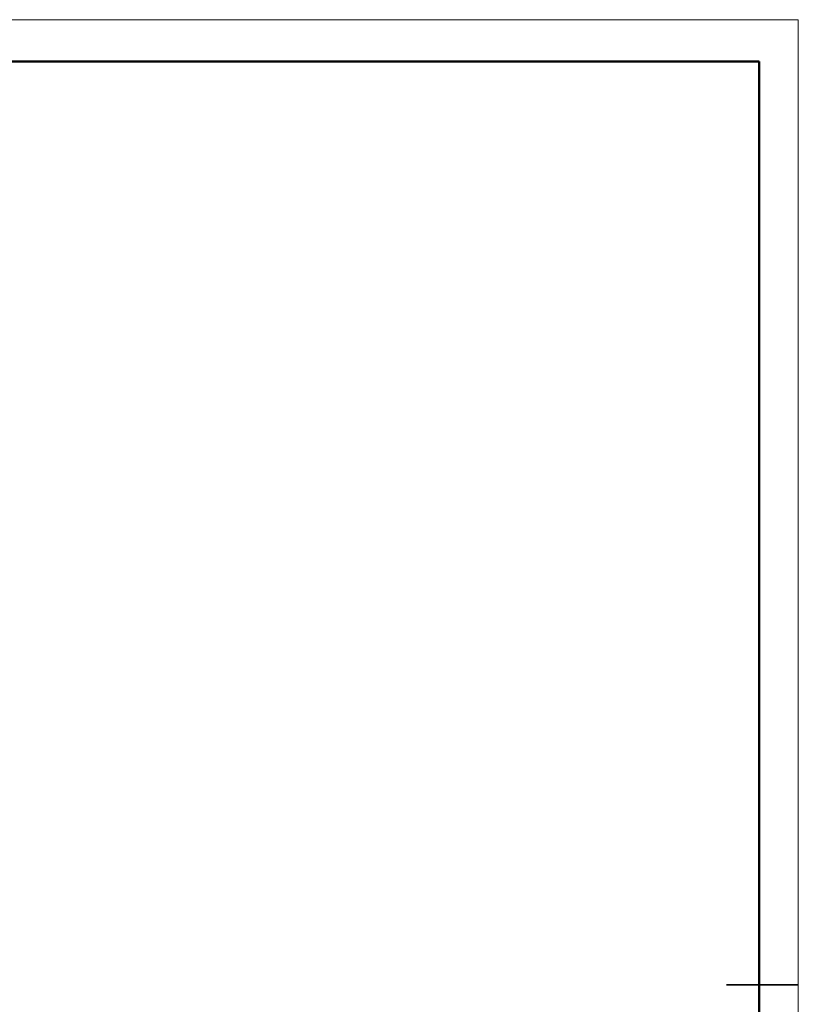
# Model space of a CAD drawing. Header units: millimetres. Extents: x -55 to 731, y 0 to 297.
# Tile 13 of 14: x 301 to 420, y 147 to 297. Entities that reach past the tile are written whole.
import ezdxf

# ---------------------------------------------------------------- set-up
doc = ezdxf.new("R2010")
doc.units = ezdxf.units.MM

msp = doc.modelspace()

# ---------------------------------------------------------------- linework, layer by layer
at = {"color": 7, "linetype": 'Continuous', "lineweight": 18}
for p, q in [((-0.0005, 297.3966), (419.993, 297.3966)), ((419.993, 297.3966), (419.993, 0.3966))]:
    msp.add_line(p, q, dxfattribs=at)
at = {"color": 7, "linetype": 'Continuous', "lineweight": 50}
for p in [(23.9959, 290.9894), (413.9959, 5.9894)]:
    msp.add_line(p, (413.9959, 290.9894), dxfattribs=at)
at = {"color": 7, "linetype": 'Continuous', "lineweight": 35}
msp.add_line((408.9959, 149.4894), (419.9959, 149.4894), dxfattribs=at)

doc.saveas('drawing.dxf')
